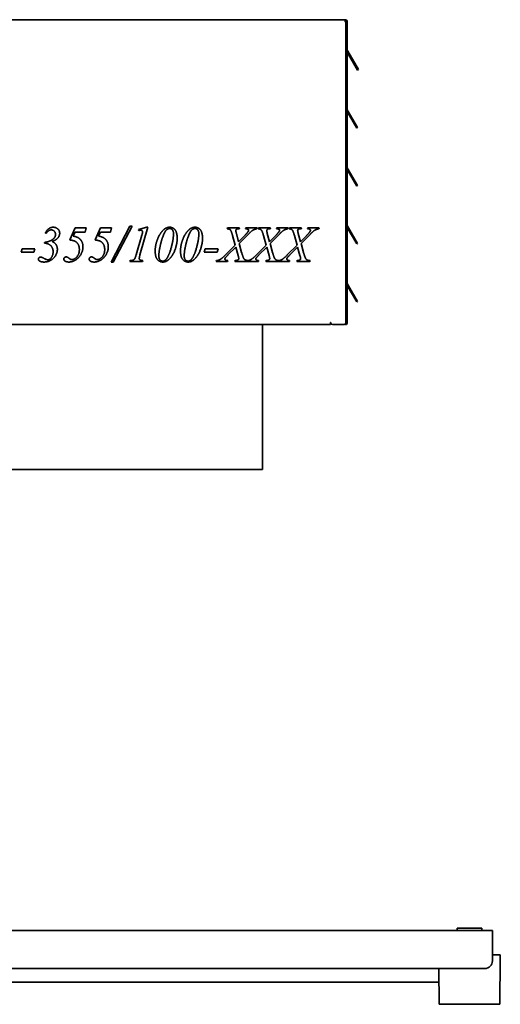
# Model space of a CAD drawing. Header units: millimetres. Extents: x 428 to 1252, y 196 to 992.
# Tile 2 of 2: x 937 to 1252, y 196 to 842. Entities that reach past the tile are written whole.
import ezdxf

# ---------------------------------------------------------------- set-up
doc = ezdxf.new("R2010")
doc.units = ezdxf.units.MM
doc.header["$LTSCALE"] = 4
doc.layers.add('Krawędzie widoczne(ISO)', color=7, linetype='Continuous', lineweight=35, true_color=0x262659)

msp = doc.modelspace()

# ---------------------------------------------------------------- linework, layer by layer
at = {"layer": 'Krawędzie widoczne(ISO)'}
for p, q in [((842.78, 841.98), (1149.98, 841.98)), ((1149.98, 841.98), (1149.98, 840.58)), ((1151.38, 840.58), (1149.98, 840.58)), ((1150.46, 840.08), (1150.46, 642.98)), ((1151.38, 840.58), (1151.38, 642.86)), ((1151.38, 820.66), (1158.13, 808.96)), ((1151.47, 821.9), (1151.84, 821.26)), ((1158.74, 809.31), (1151.84, 821.26)), ((1158.74, 809.31), (1158.13, 808.96)), ((1151.38, 781.66), (1157.63, 770.83)), ((1158.24, 771.18), (1151.47, 782.9)), ((1158.24, 771.18), (1157.63, 770.83)), ((1151.38, 743.66), (1157.63, 732.83)), ((1158.24, 733.18), (1151.47, 744.9)), ((1158.24, 733.18), (1157.63, 732.83)), ((969.43, 697.47), (972.92, 705.36)), ((972.92, 705.36), (980.27, 705.36)), ((980.27, 705.36), (979.51, 702.68)), ((986.06, 697.47), (989.54, 705.36)), ((989.54, 705.36), (996.89, 705.36)), ((996.89, 705.36), (996.14, 702.68)), ((996.48, 682.86), (1008.9, 706.44)), ((1010.27, 706.44), (997.9, 682.86)), ((1008.9, 706.44), (1010.27, 706.44)), ((1014.44, 704.28), (1019.92, 705.81)), ((1014.65, 703.69), (1014.44, 704.28)), ((1020.69, 705.81), (1015.46, 687.62)), ((1019.92, 705.81), (1020.69, 705.81)), ((1072.71, 704.77), (1072.87, 705.36)), ((1072.87, 705.36), (1080.76, 705.36)), ((1080.76, 705.36), (1080.56, 704.77)), ((1084.77, 704.77), (1084.95, 705.36)), ((1084.95, 705.36), (1092.39, 705.36)), ((1092.39, 705.36), (1092.21, 704.77)), ((1093, 704.77), (1093.16, 705.36)), ((1093.16, 705.36), (1101.05, 705.36)), ((1101.05, 705.36), (1100.86, 704.77)), ((1105.06, 704.77), (1105.24, 705.36)), ((1105.24, 705.36), (1112.68, 705.36)), ((1112.68, 705.36), (1112.5, 704.77)), ((1113.29, 704.77), (1113.45, 705.36)), ((1113.45, 705.36), (1121.35, 705.36)), ((1121.35, 705.36), (1121.15, 704.77)), ((1125.35, 704.77), (1125.53, 705.36)), ((1125.53, 705.36), (1132.97, 705.36)), ((1132.97, 705.36), (1132.79, 704.77)), ((1151.38, 705.66), (1157.63, 694.83)), ((1158.24, 695.18), (1151.47, 706.9)), ((954.03, 701.82), (953.43, 702)), ((972.88, 702.68), (971.68, 699.99)), ((979.51, 702.68), (972.88, 702.68)), ((989.51, 702.68), (988.3, 699.99)), ((996.14, 702.68), (989.51, 702.68)), ((1012.94, 687.62), (1016.7, 700.69)), ((1077.94, 694.06), (1076.18, 700.4)), ((1078.69, 701.75), (1080.2, 696.32)), ((1080.2, 696.32), (1083.64, 699.77)), ((1086.26, 700.92), (1080.58, 695.14)), ((1098.23, 694.06), (1096.47, 700.4)), ((1098.99, 701.75), (1100.5, 696.32)), ((1100.5, 696.32), (1103.93, 699.77)), ((1106.55, 700.92), (1100.87, 695.14)), ((1118.52, 694.06), (1116.76, 700.4)), ((1119.28, 701.75), (1120.79, 696.32)), ((1120.79, 696.32), (1124.22, 699.77)), ((1126.85, 700.92), (1121.17, 695.14)), ((937.53, 689.49), (938.19, 691.65)), ((938.19, 691.65), (946.6, 691.65)), ((946.6, 691.65), (945.94, 689.49)), ((952.79, 695.39), (952.79, 695.85)), ((1057.59, 689.49), (1058.26, 691.65)), ((1058.26, 691.65), (1066.67, 691.65)), ((1066.67, 691.65), (1066, 689.49)), ((1071.54, 687.62), (1077.94, 694.06)), ((1078.3, 692.85), (1073.16, 687.62)), ((1079.84, 687.3), (1078.3, 692.85)), ((1080.58, 695.14), (1082.16, 689.2)), ((1091.83, 687.62), (1098.23, 694.06)), ((1098.59, 692.85), (1093.45, 687.62)), ((1100.14, 687.3), (1098.59, 692.85)), ((1100.87, 695.14), (1102.45, 689.2)), ((1112.12, 687.62), (1118.52, 694.06)), ((1118.88, 692.85), (1113.74, 687.62)), ((1120.43, 687.3), (1118.88, 692.85)), ((1121.17, 695.14), (1122.75, 689.2)), ((1158.24, 695.18), (1157.63, 694.83)), ((945.94, 689.49), (937.53, 689.49)), ((1066, 689.49), (1057.59, 689.49)), ((997.9, 682.86), (996.48, 682.86)), ((1008.85, 683.36), (1009.08, 683.96)), ((1017.2, 683.36), (1008.85, 683.36)), ((1017.37, 683.96), (1017.2, 683.36)), ((1065.55, 683.36), (1065.73, 683.96)), ((1072.87, 683.36), (1065.55, 683.36)), ((1073.03, 683.96), (1072.87, 683.36)), ((1077.74, 683.36), (1077.92, 683.96)), ((1093.16, 683.36), (1077.74, 683.36)), ((1093.32, 683.96), (1093.16, 683.36)), ((1098.03, 683.36), (1098.21, 683.96)), ((1113.45, 683.36), (1098.03, 683.36)), ((1113.62, 683.96), (1113.45, 683.36)), ((1118.33, 683.36), (1118.51, 683.96)), ((1126.95, 683.36), (1118.33, 683.36)), ((1127.13, 683.96), (1126.95, 683.36)), ((1151.38, 667.66), (1157.63, 656.83)), ((1158.24, 657.18), (1151.47, 668.9)), ((1158.24, 657.18), (1157.63, 656.83)), ((1140.46, 641.98), (842.78, 641.98)), ((1095.88, 546.98), (1095.88, 641.98)), ((1140.46, 642.86), (1140.46, 643.21)), ((1140.46, 643.21), (1140.66, 643.21)), ((1140.46, 642.86), (1140.46, 641.98)), ((1140.66, 643.21), (1140.66, 642.98)), ((1149.46, 641.98), (1141.66, 641.98)), ((1151.38, 642.86), (1150.46, 642.86)), ((841.38, 546.98), (1095.88, 546.98)), ((1223.63, 246), (1239.63, 246)), ((1223.63, 246), (1223.63, 244.5)), ((1239.63, 246), (1239.63, 244.5)), ((784.88, 244.5), (1246.63, 244.5)), ((1246.63, 238.5), (1246.63, 244.5)), ((1246.63, 238.5), (1246.63, 224.5)), ((1246.63, 228.5), (1251.83, 228.5)), ((1251.83, 226), (1251.83, 228.5)), ((1251.43, 196), (1251.83, 226)), ((1241.63, 219.5), (451.63, 219.5)), ((1211.83, 196), (1211.51, 219.5)), ((481.62, 210.5), (1211.63, 210.5)), ((1251.43, 196), (1211.83, 196))]:
    msp.add_line(p, q, dxfattribs=at)
for centre, radius, start, end in [((1149.98, 840.58), 1.4, 0, 90), ((1149.98, 840.58), 0.7, 0, 90), ((1149.96, 840.08), 0.5, 0, 88.60963), ((1152.08, 822.25), 0.7, 180, 210), ((1152.08, 783.25), 0.7, 180, 195), ((1152.08, 745.25), 0.7, 180, 195), ((1152.08, 707.25), 0.7, 180, 195), ((1152.08, 669.25), 0.7, 180, 195), ((1141.66, 642.98), 1, 180, 270), ((1149.46, 642.98), 1, 270, 0), ((1150.5, 642.86), 0.875, 235.1757, 0), ((1150.5, 642.86), 0.175, 243.6533, 0), ((1241.63, 224.5), 5, 270, 0)]:
    msp.add_arc(centre, radius, start, end, dxfattribs=at)
for centre in [(1152.07, 783.25), (1152.07, 745.25), (1152.07, 707.25), (1152.07, 669.25)]:
    msp.add_ellipse(centre, major_axis=(0.181, -0.672), ratio=0.994403, start_param=4.71184, end_param=4.975058, dxfattribs=at)
for points in [[(953.43, 702), (954.28, 703.89), (956.92, 705.81), (958.5, 705.81)], [(958.5, 705.81), (960.43, 705.81), (962.8, 703.53), (962.8, 701.79)], [(1026.86, 697.67), (1028.55, 702.06), (1031.13, 704.32)], [(1034.98, 704.97), (1034.05, 704.97), (1032.11, 703.49), (1030.04, 698.82), (1029.09, 695.14)], [(1031.13, 704.32), (1032.84, 705.81), (1034.94, 705.81)], [(1034.94, 705.81), (1037.03, 705.81), (1039.87, 702.34), (1039.87, 698.6)], [(1037.44, 701.46), (1037.44, 703.26), (1035.97, 704.97), (1034.98, 704.97)], [(1043.48, 697.67), (1045.17, 702.06), (1047.76, 704.32)], [(1051.61, 704.97), (1050.67, 704.97), (1048.73, 703.49), (1046.66, 698.82), (1045.71, 695.14)], [(1047.76, 704.32), (1049.47, 705.81), (1051.57, 705.81)], [(1051.57, 705.81), (1053.66, 705.81), (1056.5, 702.34), (1056.5, 698.6)], [(1054.07, 701.46), (1054.07, 703.26), (1052.6, 704.97), (1051.61, 704.97)], [(1076.18, 700.4), (1075.37, 703.33), (1074.18, 704.68), (1072.71, 704.77)], [(1080.56, 704.77), (1079.48, 704.77), (1078.71, 704.5), (1078.32, 703.92), (1078.32, 703.57)], [(1086.4, 704.43), (1085.97, 704.72), (1084.77, 704.77)], [(1092.21, 704.77), (1090.65, 704.54), (1088.29, 703.1), (1086.26, 700.92)], [(1086.71, 703.83), (1086.71, 704.21), (1086.4, 704.43)], [(1096.47, 700.4), (1095.66, 703.33), (1094.47, 704.68), (1093, 704.77)], [(1100.86, 704.77), (1099.78, 704.77), (1099, 704.5), (1098.61, 703.92), (1098.61, 703.57)], [(1106.7, 704.43), (1106.27, 704.72), (1105.06, 704.77)], [(1112.5, 704.77), (1110.94, 704.54), (1108.58, 703.1), (1106.55, 700.92)], [(1107, 703.83), (1107, 704.21), (1106.7, 704.43)], [(1116.76, 700.4), (1115.95, 703.33), (1114.77, 704.68), (1113.29, 704.77)], [(1121.15, 704.77), (1120.07, 704.77), (1119.3, 704.5), (1118.9, 703.92), (1118.9, 703.57)], [(1126.99, 704.43), (1126.56, 704.72), (1125.35, 704.77)], [(1132.79, 704.77), (1131.23, 704.54), (1128.88, 703.1), (1126.85, 700.92)], [(1127.29, 703.83), (1127.29, 704.21), (1126.99, 704.43)], [(952.79, 695.85), (956.72, 696.45), (958.65, 698.19)], [(957.26, 704.07), (955.45, 704.07), (954.03, 701.82)], [(960.05, 701.12), (960.05, 702.4), (958.41, 704.07), (957.26, 704.07)], [(962.8, 701.79), (962.8, 700.29), (960.57, 697.53), (957.86, 696.45)], [(958.65, 698.19), (960.05, 699.41), (960.05, 701.12)], [(971.68, 699.99), (974.32, 699.57), (975.77, 698.35)], [(975.77, 698.35), (978.04, 696.45), (978.04, 693.05)], [(988.3, 699.99), (990.94, 699.57), (992.4, 698.35)], [(992.4, 698.35), (994.67, 696.45), (994.67, 693.05)], [(1015.96, 703.89), (1015.55, 703.89), (1014.65, 703.69)], [(1017.11, 702.67), (1017.11, 703.24), (1016.5, 703.89), (1015.96, 703.89)], [(1016.7, 700.69), (1017.04, 701.88), (1017.08, 702.04)], [(1017.08, 702.04), (1017.11, 702.36), (1017.11, 702.67)], [(1025.44, 690.21), (1025.44, 693.93), (1026.86, 697.67)], [(1035.27, 690.21), (1037.44, 697.13), (1037.44, 701.46)], [(1039.87, 698.6), (1039.87, 695.39), (1037.77, 688.7), (1035.84, 686.26)], [(1042.06, 690.21), (1042.06, 693.93), (1043.48, 697.67)], [(1051.89, 690.21), (1054.07, 697.13), (1054.07, 701.46)], [(1056.5, 698.6), (1056.5, 695.39), (1054.39, 688.7), (1052.47, 686.26)], [(1078.32, 703.57), (1078.32, 703.17), (1078.69, 701.75)], [(1083.64, 699.77), (1085.67, 701.8), (1086.44, 703.06)], [(1086.44, 703.06), (1086.71, 703.49), (1086.71, 703.83)], [(1098.61, 703.57), (1098.61, 703.17), (1098.99, 701.75)], [(1103.93, 699.77), (1105.96, 701.8), (1106.73, 703.06)], [(1106.73, 703.06), (1107, 703.49), (1107, 703.83)], [(1118.9, 703.57), (1118.9, 703.17), (1119.28, 701.75)], [(1124.22, 699.77), (1126.25, 701.8), (1127.02, 703.06)], [(1127.02, 703.06), (1127.29, 703.49), (1127.29, 703.83)], [(961.27, 691.31), (961.27, 689.28), (958.93, 685.21), (954.85, 682.99), (952.61, 682.99)], [(958.48, 689.8), (958.48, 691.34), (957.19, 693.79), (954.42, 695.3), (952.79, 695.39)], [(957.86, 696.45), (959.54, 695.75), (961.27, 693.14), (961.27, 691.31)], [(975.7, 691.2), (975.7, 693.21), (974.07, 696.07), (971.53, 697.24), (969.43, 697.47)], [(978.04, 693.05), (978.04, 690.79), (976.37, 687.14), (973.96, 684.67), (972.58, 683.96)], [(992.33, 691.2), (992.33, 693.21), (990.69, 696.07), (988.16, 697.24), (986.06, 697.47)], [(994.67, 693.05), (994.67, 690.79), (992.99, 687.14), (990.59, 684.67), (989.2, 683.96)], [(1029.09, 695.14), (1027.86, 690.32), (1027.86, 686.94)], [(1045.71, 695.14), (1044.49, 690.32), (1044.49, 686.94)], [(948.81, 684.84), (948.81, 685.41), (949.64, 686.22), (950.25, 686.22)], [(949.52, 683.7), (948.81, 684.19), (948.81, 684.84)], [(950.25, 686.22), (950.67, 686.22), (951.1, 686.09)], [(951.1, 686.09), (951.35, 686), (953.38, 684.87), (954.51, 684.49), (955.12, 684.49)], [(955.12, 684.49), (956.58, 684.49), (958.48, 687.87), (958.48, 689.8)], [(965.53, 684.93), (965.53, 685.52), (966.37, 686.35), (966.99, 686.35)], [(966.18, 683.7), (965.53, 684.19), (965.53, 684.93)], [(966.99, 686.35), (967.85, 686.35), (968.91, 685.48)], [(968.91, 685.48), (969.56, 684.94), (969.97, 684.76)], [(969.97, 684.76), (970.31, 684.62), (970.78, 684.62)], [(970.78, 684.62), (972.61, 684.62), (975.7, 688.27), (975.7, 691.2)], [(982.16, 684.93), (982.16, 685.52), (983, 686.35), (983.61, 686.35)], [(982.8, 683.7), (982.16, 684.19), (982.16, 684.93)], [(983.61, 686.35), (984.47, 686.35), (985.53, 685.48)], [(985.53, 685.48), (986.18, 684.94), (986.6, 684.76)], [(986.6, 684.76), (986.94, 684.62), (987.4, 684.62)], [(987.4, 684.62), (989.24, 684.62), (992.33, 688.27), (992.33, 691.2)], [(1010.84, 684.17), (1011.51, 684.46), (1011.85, 684.94)], [(1011.85, 684.94), (1012.39, 685.7), (1012.94, 687.62)], [(1015.46, 687.62), (1015.01, 686.02), (1015.01, 685.3)], [(1015.01, 685.3), (1015.01, 684.71), (1015.84, 684.06), (1017.37, 683.96)], [(1030.4, 682.99), (1028.28, 682.99), (1025.44, 686.45), (1025.44, 690.21)], [(1027.86, 686.94), (1027.86, 685.25), (1029.34, 683.58), (1030.38, 683.58)], [(1032.07, 684.23), (1033.94, 685.99), (1035.27, 690.21)], [(1035.84, 686.26), (1034.32, 684.33), (1032.64, 683.47)], [(1047.02, 682.99), (1044.9, 682.99), (1042.06, 686.45), (1042.06, 690.21)], [(1044.49, 686.94), (1044.49, 685.25), (1045.96, 683.58), (1047.01, 683.58)], [(1048.69, 684.23), (1050.56, 685.99), (1051.89, 690.21)], [(1052.47, 686.26), (1050.94, 684.33), (1049.27, 683.47)], [(1068, 684.58), (1069.27, 685.36), (1071.54, 687.62)], [(1071.36, 685.59), (1071.18, 685.3), (1071.18, 685.03)], [(1071.18, 685.03), (1071.18, 684.55), (1071.67, 684.23)], [(1073.16, 687.62), (1071.65, 686.08), (1071.36, 685.59)], [(1080.27, 685.3), (1080.27, 685.75), (1079.84, 687.3)], [(1079.84, 684.46), (1080.27, 684.78), (1080.27, 685.3)], [(1082.16, 689.2), (1082.4, 688.36), (1083.01, 686.6)], [(1088.29, 684.58), (1089.57, 685.36), (1091.83, 687.62)], [(1091.65, 685.59), (1091.47, 685.3), (1091.47, 685.03)], [(1091.47, 685.03), (1091.47, 684.55), (1091.96, 684.23)], [(1093.45, 687.62), (1091.94, 686.08), (1091.65, 685.59)], [(1100.57, 685.3), (1100.57, 685.75), (1100.14, 687.3)], [(1100.14, 684.46), (1100.57, 684.78), (1100.57, 685.3)], [(1102.45, 689.2), (1102.69, 688.36), (1103.3, 686.6)], [(1108.58, 684.58), (1109.86, 685.36), (1112.12, 687.62)], [(1111.94, 685.59), (1111.77, 685.3), (1111.77, 685.03)], [(1111.77, 685.03), (1111.77, 684.55), (1112.25, 684.23)], [(1113.74, 687.62), (1112.23, 686.08), (1111.94, 685.59)], [(1120.86, 685.3), (1120.86, 685.75), (1120.43, 687.3)], [(1120.43, 684.46), (1120.86, 684.78), (1120.86, 685.3)], [(1122.75, 689.2), (1122.98, 688.36), (1123.59, 686.6)], [(1123.59, 686.6), (1123.97, 685.45), (1124.76, 684.51), (1125.95, 684.01), (1127.13, 683.96)], [(952.61, 682.99), (950.58, 682.99), (949.52, 683.7)], [(968.78, 682.99), (967.13, 682.99), (966.18, 683.7)], [(972.58, 683.96), (970.69, 682.99), (968.78, 682.99)], [(985.41, 682.99), (983.76, 682.99), (982.8, 683.7)], [(989.2, 683.96), (987.31, 682.99), (985.41, 682.99)], [(1009.08, 683.96), (1010.41, 683.99), (1010.84, 684.17)], [(1030.38, 683.58), (1031.37, 683.58), (1032.07, 684.23)], [(1032.64, 683.47), (1031.67, 682.99), (1030.4, 682.99)], [(1047.01, 683.58), (1047.99, 683.58), (1048.69, 684.23)], [(1049.27, 683.47), (1048.3, 682.99), (1047.02, 682.99)], [(1065.73, 683.96), (1067.12, 684.08), (1068, 684.58)], [(1071.67, 684.23), (1071.88, 684.1), (1073.03, 683.96)], [(1077.92, 683.96), (1079.25, 684.01), (1079.84, 684.46)], [(1086.22, 683.98), (1087.47, 684.12), (1088.29, 684.58)], [(1091.96, 684.23), (1092.17, 684.1), (1093.32, 683.96)], [(1098.21, 683.96), (1099.54, 684.01), (1100.14, 684.46)], [(1106.51, 683.98), (1107.77, 684.12), (1108.58, 684.58)], [(1112.25, 684.23), (1112.47, 684.1), (1113.62, 683.96)], [(1118.51, 683.96), (1119.84, 684.01), (1120.43, 684.46)]]:
    msp.add_open_spline(points, degree=2, dxfattribs=at)
for points in [[(1083.01, 686.6), (1083.38, 685.45), (1084.18, 684.51), (1085.28, 684.05), (1086.22, 683.98)], [(1103.3, 686.6), (1103.68, 685.45), (1104.47, 684.51), (1105.57, 684.05), (1106.51, 683.98)]]:
    msp.add_open_spline(points, degree=2, knots=[0, 0, 0, 1, 2, 2.856235, 2.856235, 2.856235], dxfattribs=at)

doc.saveas('drawing.dxf')
